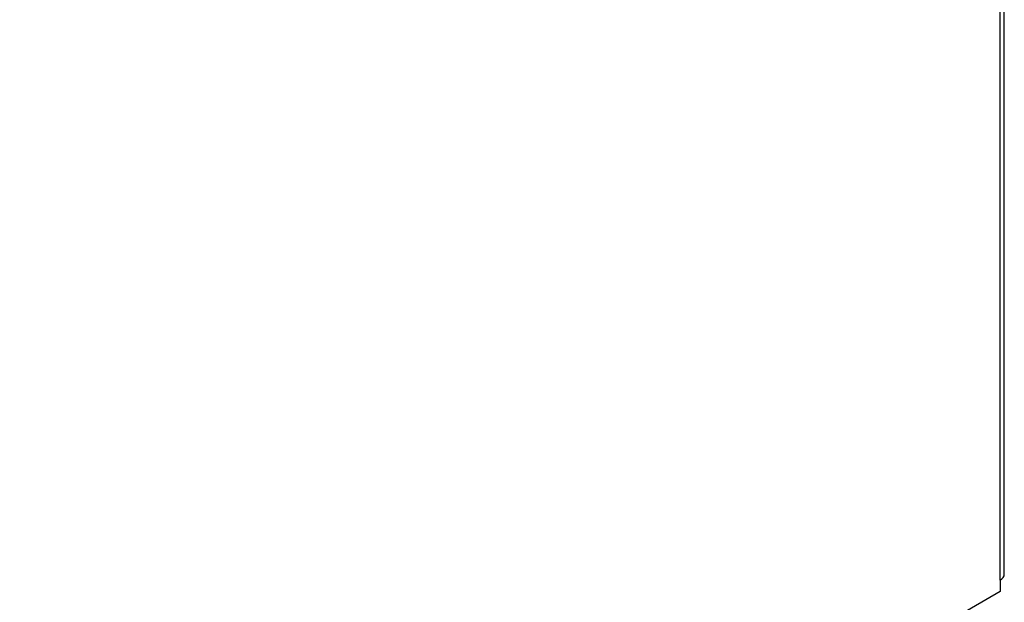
# Model space of a CAD drawing. Header units: millimetres. Extents: x 0 to 287, y 0 to 200.
# Tile 45 of 47: x 256 to 264, y 136 to 141. Entities that reach past the tile are written whole.
import ezdxf

# ---------------------------------------------------------------- set-up
doc = ezdxf.new("R2010")
doc.units = ezdxf.units.MM
doc.layers.add('130.652_BW4C_CTM', color=7, linetype='Continuous')
doc.layers.add('Standard', color=7, linetype='Continuous')

# ---------------------------------------------------------------- blocks, each defined once
blk = doc.blocks.new('SE3')
at = {"layer": '130.652_BW4C_CTM', "color": 7, "linetype": 'Continuous'}
for p, q in [((264.1855, 136.3725), (264.1855, 148.0974)), ((264.2207, 136.4215), (264.2207, 148.1464)), ((264.1855, 136.3725), (264.1855, 136.2746)), ((264.1855, 136.2746), (255.8205, 131.445))]:
    blk.add_line(p, q, dxfattribs=at)
blk.add_ellipse((264.1007, 136.4215), major_axis=(-0.12, 0), ratio=0.57735, start_param=2.356194, end_param=3.141593, dxfattribs=at)

msp = doc.modelspace()

# ---------------------------------------------------------------- block references
at = {"layer": 'Standard'}
msp.add_blockref('SE3', (0, 0), dxfattribs=at)

doc.saveas('drawing.dxf')
